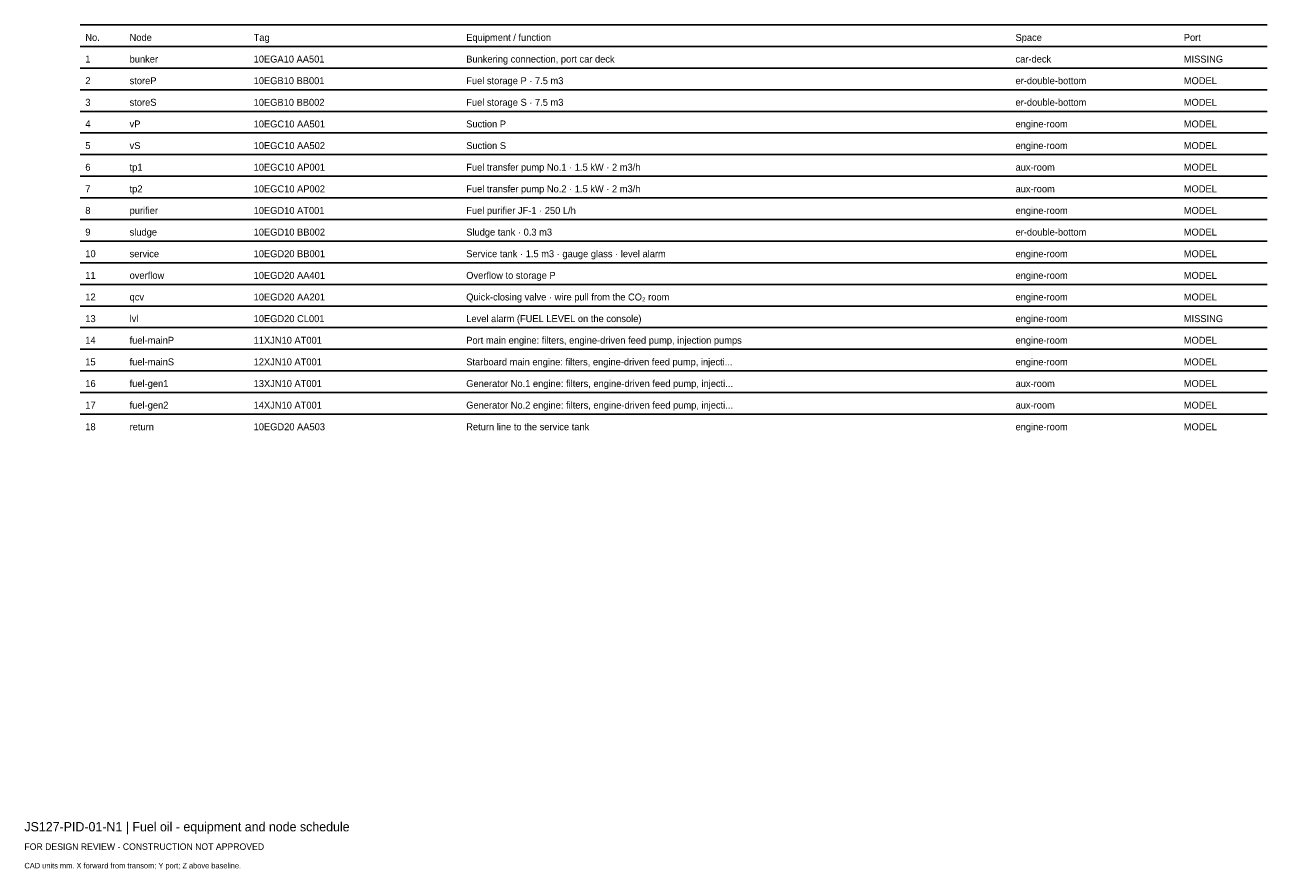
# Model space of a CAD drawing. Header units: millimetres. Extents: x 0 to 402, y -25 to 249.
import ezdxf

# ---------------------------------------------------------------- set-up
doc = ezdxf.new("R2010")
doc.units = ezdxf.units.MM
doc.layers.add('ANNOTATION', color=7, linetype='Continuous')
doc.layers.add('GEOMETRY', color=7, linetype='Continuous')

msp = doc.modelspace()

# ---------------------------------------------------------------- linework, layer by layer
at = {"layer": 'GEOMETRY'}
for p, q in [((18, 249), (402, 249)), ((18, 242), (402, 242)), ((18, 235), (402, 235)), ((18, 228), (402, 228)), ((18, 221), (402, 221)), ((18, 214), (402, 214)), ((18, 207), (402, 207)), ((18, 200), (402, 200)), ((18, 193), (402, 193)), ((18, 186), (402, 186)), ((18, 179), (402, 179)), ((18, 172), (402, 172)), ((18, 165), (402, 165)), ((18, 158), (402, 158)), ((18, 151), (402, 151)), ((18, 144), (402, 144)), ((18, 137), (402, 137)), ((18, 130), (402, 130)), ((18, 123), (402, 123))]:
    msp.add_line(p, q, dxfattribs=at)

# ---------------------------------------------------------------- texts
at = {"layer": 'ANNOTATION'}
for s, height, p in [('No.', 2.25, (19.7, 243.8)), ('Node', 2.25, (34.03, 243.8)), ('Tag', 2.25, (74.15, 243.8)), ('Equipment / function', 2.25, (142.92, 243.8)), ('Space', 2.25, (320.6, 243.8)), ('Port', 2.25, (375.04, 243.8)), ('1', 2.25, (19.7, 236.8)), ('bunker', 2.25, (34.03, 236.8)), ('10EGA10 AA501', 2.25, (74.15, 236.8)), ('Bunkering connection, port car deck', 2.25, (142.92, 236.8)), ('car-deck', 2.25, (320.6, 236.8)), ('MISSING', 2.25, (375.04, 236.8)), ('2', 2.25, (19.7, 229.8)), ('storeP', 2.25, (34.03, 229.8)), ('10EGB10 BB001', 2.25, (74.15, 229.8)), ('Fuel storage P · 7.5 m3', 2.25, (142.92, 229.8)), ('er-double-bottom', 2.25, (320.6, 229.8)), ('MODEL', 2.25, (375.04, 229.8)), ('3', 2.25, (19.7, 222.8)), ('storeS', 2.25, (34.03, 222.8)), ('10EGB10 BB002', 2.25, (74.15, 222.8)), ('Fuel storage S · 7.5 m3', 2.25, (142.92, 222.8)), ('er-double-bottom', 2.25, (320.6, 222.8)), ('MODEL', 2.25, (375.04, 222.8)), ('4', 2.25, (19.7, 215.8)), ('vP', 2.25, (34.03, 215.8)), ('10EGC10 AA501', 2.25, (74.15, 215.8)), ('Suction P', 2.25, (142.92, 215.8)), ('engine-room', 2.25, (320.6, 215.8)), ('MODEL', 2.25, (375.04, 215.8)), ('5', 2.25, (19.7, 208.8)), ('vS', 2.25, (34.03, 208.8)), ('10EGC10 AA502', 2.25, (74.15, 208.8)), ('Suction S', 2.25, (142.92, 208.8)), ('engine-room', 2.25, (320.6, 208.8)), ('MODEL', 2.25, (375.04, 208.8)), ('6', 2.25, (19.7, 201.8)), ('tp1', 2.25, (34.03, 201.8)), ('10EGC10 AP001', 2.25, (74.15, 201.8)), ('Fuel transfer pump No.1 · 1.5 kW · 2 m3/h', 2.25, (142.92, 201.8)), ('aux-room', 2.25, (320.6, 201.8)), ('MODEL', 2.25, (375.04, 201.8)), ('7', 2.25, (19.7, 194.8)), ('tp2', 2.25, (34.03, 194.8)), ('10EGC10 AP002', 2.25, (74.15, 194.8)), ('Fuel transfer pump No.2 · 1.5 kW · 2 m3/h', 2.25, (142.92, 194.8)), ('MODEL', 2.25, (375.04, 194.8)), ('aux-room', 2.25, (320.6, 194.8)), ('8', 2.25, (19.7, 187.8)), ('purifier', 2.25, (34.03, 187.8)), ('10EGD10 AT001', 2.25, (74.15, 187.8)), ('Fuel purifier JF-1 · 250 L/h', 2.25, (142.92, 187.8)), ('engine-room', 2.25, (320.6, 187.8)), ('MODEL', 2.25, (375.04, 187.8)), ('9', 2.25, (19.7, 180.8)), ('sludge', 2.25, (34.03, 180.8)), ('10EGD10 BB002', 2.25, (74.15, 180.8)), ('Sludge tank · 0.3 m3', 2.25, (142.92, 180.8)), ('er-double-bottom', 2.25, (320.6, 180.8)), ('MODEL', 2.25, (375.04, 180.8)), ('10', 2.25, (19.7, 173.8)), ('service', 2.25, (34.03, 173.8)), ('10EGD20 BB001', 2.25, (74.15, 173.8)), ('Service tank · 1.5 m3 · gauge glass · level alarm', 2.25, (142.92, 173.8)), ('engine-room', 2.25, (320.6, 173.8)), ('MODEL', 2.25, (375.04, 173.8)), ('11', 2.25, (19.7, 166.8)), ('overflow', 2.25, (34.03, 166.8)), ('10EGD20 AA401', 2.25, (74.15, 166.8)), ('Overflow to storage P', 2.25, (142.92, 166.8)), ('engine-room', 2.25, (320.6, 166.8)), ('MODEL', 2.25, (375.04, 166.8)), ('12', 2.25, (19.7, 159.8)), ('qcv', 2.25, (34.03, 159.8)), ('10EGD20 AA201', 2.25, (74.15, 159.8)), ('Quick-closing valve · wire pull from the CO₂ room', 2.25, (142.92, 159.8)), ('engine-room', 2.25, (320.6, 159.8)), ('MODEL', 2.25, (375.04, 159.8)), ('13', 2.25, (19.7, 152.8)), ('lvl', 2.25, (34.03, 152.8)), ('10EGD20 CL001', 2.25, (74.15, 152.8)), ('Level alarm (FUEL LEVEL on the console)', 2.25, (142.92, 152.8)), ('engine-room', 2.25, (320.6, 152.8)), ('MISSING', 2.25, (375.04, 152.8)), ('14', 2.25, (19.7, 145.8)), ('fuel-mainP', 2.25, (34.03, 145.8)), ('11XJN10 AT001', 2.25, (74.15, 145.8)), ('Port main engine: filters, engine-driven feed pump, injection pumps', 2.25, (142.92, 145.8)), ('engine-room', 2.25, (320.6, 145.8)), ('MODEL', 2.25, (375.04, 145.8)), ('15', 2.25, (19.7, 138.8)), ('fuel-mainS', 2.25, (34.03, 138.8)), ('12XJN10 AT001', 2.25, (74.15, 138.8)), ('Starboard main engine: filters, engine-driven feed pump, injecti...', 2.25, (142.92, 138.8)), ('engine-room', 2.25, (320.6, 138.8)), ('MODEL', 2.25, (375.04, 138.8)), ('16', 2.25, (19.7, 131.8)), ('fuel-gen1', 2.25, (34.03, 131.8)), ('13XJN10 AT001', 2.25, (74.15, 131.8)), ('Generator No.1 engine: filters, engine-driven feed pump, injecti...', 2.25, (142.92, 131.8)), ('aux-room', 2.25, (320.6, 131.8)), ('MODEL', 2.25, (375.04, 131.8)), ('17', 2.25, (19.7, 124.8)), ('fuel-gen2', 2.25, (34.03, 124.8)), ('14XJN10 AT001', 2.25, (74.15, 124.8)), ('Generator No.2 engine: filters, engine-driven feed pump, injecti...', 2.25, (142.92, 124.8)), ('aux-room', 2.25, (320.6, 124.8)), ('MODEL', 2.25, (375.04, 124.8)), ('18', 2.25, (19.7, 117.8)), ('return', 2.25, (34.03, 117.8)), ('10EGD20 AA503', 2.25, (74.15, 117.8)), ('Return line to the service tank', 2.25, (142.92, 117.8)), ('engine-room', 2.25, (320.6, 117.8)), ('MODEL', 2.25, (375.04, 117.8)), ('JS127-PID-01-N1 | Fuel oil - equipment and node schedule', 3, (0, -12)), ('FOR DESIGN REVIEW - CONSTRUCTION NOT APPROVED', 2.1, (0, -18)), ('CAD units mm. X forward from transom; Y port; Z above baseline.', 1.8, (0, -24))]:
    msp.add_text(s, height=height, dxfattribs=at).set_placement(p)

doc.saveas('drawing.dxf')
